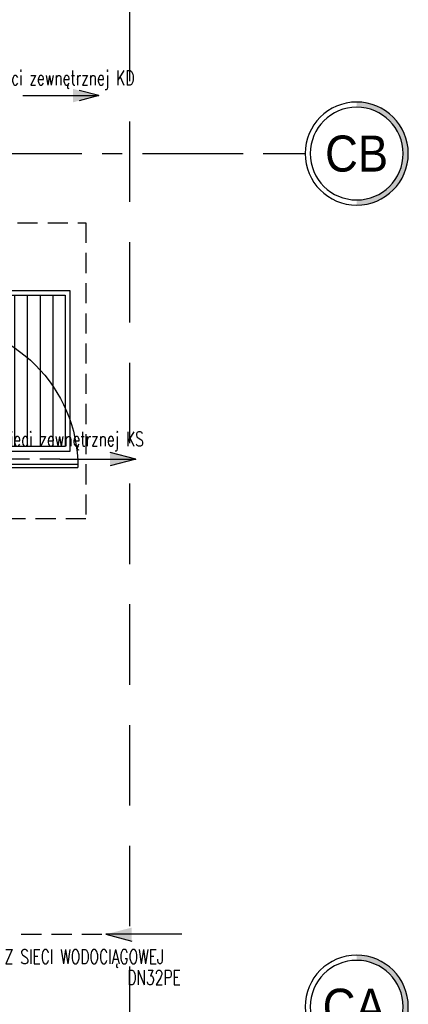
# Model space of a CAD drawing. Extents: x 41755 to 123924, y -112333 to 86187.
# Tile 58 of 256: x 101131 to 101372, y -66484 to -65872. Entities that reach past the tile are written whole.
import ezdxf
from ezdxf.enums import TextEntityAlignment as Align

# ---------------------------------------------------------------- set-up
doc = ezdxf.new("R2010")
doc.units = 0
doc.header["$LTSCALE"] = 50
for name, pattern in [('CENTER', [2, 1.25, -0.25, 0.25, -0.25]), ('DASHED', [0.75, 0.5, -0.25]), ('DASHED2', [0.375, 0.25, -0.125])]:
    doc.linetypes.add(name, pattern=pattern)
doc.layers.get('0').update_dxf_attribs({"color": 101, "linetype": 'CONTINUOUS'})
for name, color, linetype in [('Drz---drzwi', 5, 'CONTINUOUS'), ('Ins-kan', 54, 'CONTINUOUS'), ('ins-kan-deszcz', 132, 'CONTINUOUS'), ('Ins-wod', 4, 'CONTINUOUS'), ('Os-osie glowne', 1, 'CENTER'), ('Os-osie-opis', 16, 'CONTINUOUS'), ('Pzt-chodniki', 8, 'CONTINUOUS'), ('W-idok nad', 5, 'DASHED2'), ('Wyp-meble', 155, 'CONTINUOUS')]:
    doc.layers.add(name, color=color, linetype=linetype)
doc.styles.add('dwg_opis duży', font='ARIAL.TTF', dxfattribs={"width": 0.9})
doc.styles.add('ROMANS', font='romans', dxfattribs={"width": 0.85})

# ---------------------------------------------------------------- blocks, each defined once
blk = doc.blocks.new('_dhgfkgh')
at = {"ltscale": 7}
for p, q in [((-23, -65), (34, -65)), ((-10, -125), (-100, -125)), ((-10, -123), (-99.98, -123))]:
    blk.add_line(p, q, dxfattribs=at)
for points in [[(0, -5), (0, 0), (-10, 0), (-10, -5)], [(0, -130), (0, -125), (-10, -125), (-10, -130)]]:
    blk.add_lwpolyline(points, close=True, dxfattribs=at)
for points in [[(-40, -5), (-10, -5)], [(-10, -125), (-10, -5)]]:
    blk.add_lwpolyline(points, dxfattribs=at)
for centre, radius, start, end in [((-10, -5), 30, 180, 270), ((-10, -125), 90, 90, 180)]:
    blk.add_arc(centre, radius, start, end)
blk = doc.blocks.new('_opis_osi')
blk.add_hatch(color=256).paths.add_polyline_path([(32, -32), (28.8, -32, -1), (-28.8, -32), (-32, -32, 1)])
for radius in [32, 28.8]:
    blk.add_circle((0, -32), radius)
at = {"style": 'dwg_opis duży', "width": 0.9}
blk.add_attdef('AXNAMEV', text='', height=22.4, rotation=90, dxfattribs=at).set_placement((0, -32), align=Align.MIDDLE_CENTER)
blk = doc.blocks.new('_wycieraczka')
at = {"linetype": 'Continuous', "ltscale": 5}
h = blk.add_hatch(dxfattribs=at)
h.set_pattern_fill('LINE', color=256, scale=2.5, angle=90, style=0)
h.set_pattern_definition([(90, (92070.9664, 493194.282), (-7.9375, 5e-16), [])])
h.paths.add_polyline_path([(3, -97), (47, -97), (47, -3), (3, -3)])
for points in [[(0, -100), (0, 0), (50, 0), (50, -100)], [(3, -97), (3, -3), (47, -3), (47, -97)]]:
    blk.add_lwpolyline(points, close=True, dxfattribs=at)

msp = doc.modelspace()

# ---------------------------------------------------------------- hatches: boundary and pattern name
at = {"layer": 'Ins-kan', "ltscale": 0.03}
msp.add_hatch(color=256, dxfattribs=at).paths.add_polyline_path([(101186.941, -66140.748), (101186.941, -66149.091), (101202.982, -66144.92)])
at = {"layer": 'ins-kan-deszcz', "linetype": 'DASHED', "ltscale": 0.5}
msp.add_hatch(color=256, dxfattribs=at).paths.add_polyline_path([(101163.876, -65914.86), (101163.876, -65923.202), (101179.917, -65919.031)])
at = {"layer": 'Ins-wod', "ltscale": 0.03}
msp.add_hatch(color=256, dxfattribs=at).paths.add_polyline_path([(101200.36, -66435.866), (101200.36, -66444.208), (101184.319, -66440.037)])

# ---------------------------------------------------------------- linework, layer by layer
at = {"layer": 'Ins-kan', "linetype": 'DASHED', "ltscale": 0.5}
msp.add_line((101155.753, -66144.92), (99996.303, -66144.92), dxfattribs=at)
at = {"layer": 'Ins-kan', "ltscale": 0.03}
for p, q in [((101155.753, -66144.92), (101202.982, -66144.92)), ((101202.982, -66144.92), (101186.941, -66140.748)), ((101202.982, -66144.92), (101186.941, -66149.091))]:
    msp.add_line(p, q, dxfattribs=at)
at = {"layer": 'ins-kan-deszcz', "linetype": 'Continuous', "ltscale": 0.5}
msp.add_line((101132.688, -65919.031), (101179.917, -65919.031), dxfattribs=at)
at = {"layer": 'ins-kan-deszcz', "linetype": 'DASHED', "ltscale": 0.5}
for q in [(101163.876, -65914.86), (101163.876, -65923.202)]:
    msp.add_line((101179.917, -65919.031), q, dxfattribs=at)
at = {"layer": 'Ins-wod'}
msp.add_line((101231.547, -66440.037), (101184.319, -66440.037), dxfattribs=at)
at = {"layer": 'Ins-wod', "ltscale": 0.03}
for p, q in [((101231.547, -66440.037), (101184.319, -66440.037)), ((101184.319, -66440.037), (101200.36, -66444.208))]:
    msp.add_line(p, q, dxfattribs=at)
at = {"layer": 'Ins-wod', "linetype": 'DASHED', "ltscale": 0.5, "flags": 128}
msp.add_lwpolyline([(101056.847, -66440.037), (101184.319, -66440.037)], dxfattribs=at)
at = {"layer": 'Os-osie glowne'}
msp.add_lwpolyline([(99606.966, -65955.031), (101291.966, -65955.031)], dxfattribs=at)
at = {"layer": 'Os-osie-opis'}
msp.add_lwpolyline([(101291.966, -65955.031), (101307.966, -65955.031)], dxfattribs=at)
at = {"layer": 'Pzt-chodniki', "linetype": 'DASHED', "ltscale": 2}
msp.add_line((101198.966, -64735.031), (101198.966, -66761.836), dxfattribs=at)
at = {"layer": 'W-idok nad'}
msp.add_lwpolyline([(101091.966, -65998.031), (101171.966, -65998.031), (101171.966, -66182.031), (101171.966, -66182.031), (101091.966, -66182.031)], dxfattribs=at)

# ---------------------------------------------------------------- block references
at = {"layer": 'Drz---drzwi', "xscale": -1}
msp.add_blockref('_dhgfkgh', (101066.966, -66025.031), dxfattribs=at)
at = {"layer": 'Os-osie-opis'}
ref = msp.add_blockref('_opis_osi', (101307.966, -65955.031), dxfattribs=dict(at, xscale=-1, rotation=89.99999999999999))
ref.add_attrib('AXNAMEV', 'CB', dxfattribs={"layer": '0', "height": 22.4, "style": 'dwg_opis duży', "width": 0.9}).set_placement((101339.897, -65955.031), align=Align.MIDDLE_CENTER)
ref = msp.add_blockref('_opis_osi', (101307.966, -66485.031), dxfattribs=dict(at, xscale=-1, rotation=89.99999999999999))
ref.add_attrib('AXNAMEV', 'CA', dxfattribs={"layer": '0', "height": 22.4, "style": 'dwg_opis duży', "width": 0.9}).set_placement((101338.398, -66485.031), align=Align.MIDDLE_CENTER)
at = {"layer": 'Wyp-meble', "rotation": 180}
msp.add_blockref('_wycieraczka', (101161.966, -66140.031), dxfattribs=at)

# ---------------------------------------------------------------- texts
at = {"layer": 'Ins-kan', "ltscale": 0.03, "style": 'ROMANS', "width": 0.7}
msp.add_text('Do sieci zewnętrznej KS', height=9, dxfattribs=at).set_placement((101105.013, -66136.86, 0))
at = {"layer": 'ins-kan-deszcz', "linetype": 'DASHED', "ltscale": 0.5, "style": 'ROMANS', "width": 0.7}
msp.add_text('Do sieci zewnętrznej KD', height=9, dxfattribs=at).set_placement((101098.896, -65912.525, 0))
at = {"layer": 'Ins-wod', "ltscale": 0.03, "style": 'ROMANS', "width": 0.7}
for s, p in [('Z SIECI WODOCIĄGOWEJ', (101121.486, -66458.439, 0)), ('DN32PE', (101197.621, -66471.366, 0))]:
    msp.add_text(s, height=9, dxfattribs=at).set_placement(p)

doc.saveas('drawing.dxf')
